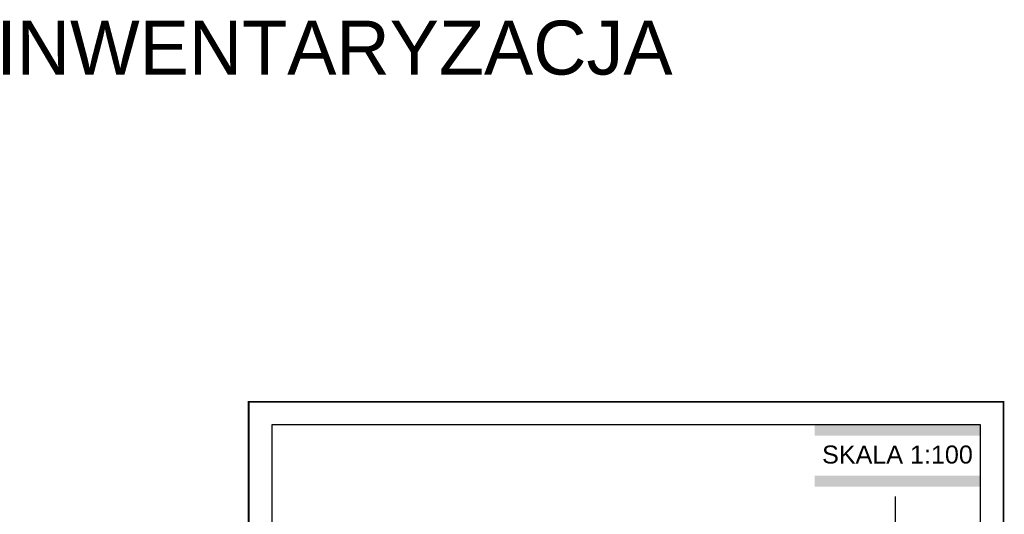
# Model space of a CAD drawing. Header units: inches. Extents: x 4551 to 8756, y -20806 to 359.
# Tile 35 of 35: x 5417 to 8156, y -1016 to 359. Entities that reach past the tile are written whole.
import ezdxf

# ---------------------------------------------------------------- set-up
doc = ezdxf.new("R2010")
doc.units = ezdxf.units.IN
doc.header["$MEASUREMENT"] = 0
doc.styles.get("Standard").update_dxf_attribs({"font": 'arial.ttf'})

msp = doc.modelspace()

# ---------------------------------------------------------------- hatches: boundary and pattern name
at = {"transparency": 33554559}
h = msp.add_hatch(color=256, dxfattribs=at)
h.dxf.hatch_style = 1
h.paths.add_polyline_path([(8089.95, -767.45), (7628.95, -767.45), (7628.95, -797.45), (8089.95, -797.45)])
h = msp.add_hatch(color=256, dxfattribs=at)
h.dxf.hatch_style = 1
h.paths.add_polyline_path([(8089.95, -908.88), (7628.95, -908.88), (7628.95, -938.88), (8089.95, -938.88)])

# ---------------------------------------------------------------- linework, layer by layer
at = {"transparency": 33554687}
msp.add_line((7853.21, -966.19), (7853.21, -2203.48), dxfattribs=at)
at = {"color": 2, "transparency": 33554687, "const_width": 5}
msp.add_lwpolyline([(6053.95, -3673.45), (8153.95, -3673.45), (8153.95, -703.45), (6053.95, -703.45)], close=True, dxfattribs=at)
at = {"transparency": 33554559}
msp.add_lwpolyline([(6117.95, -3609.45), (8089.95, -3609.45), (8089.95, -767.45), (6117.95, -767.45)], close=True, dxfattribs=at)

# ---------------------------------------------------------------- texts
at = {"attachment_point": 1}
for s, insert, char_height, width in [('\\pxqc;INWENTARYZACJA', (6157.57, 356.73), 150, 231.0372), ('\\pxqc;SKALA 1:100', (7628.13, -824.92), 50, 462.0744)]:
    msp.add_mtext(s, dxfattribs=dict(at, insert=insert, char_height=char_height, width=width))

doc.saveas('drawing.dxf')
